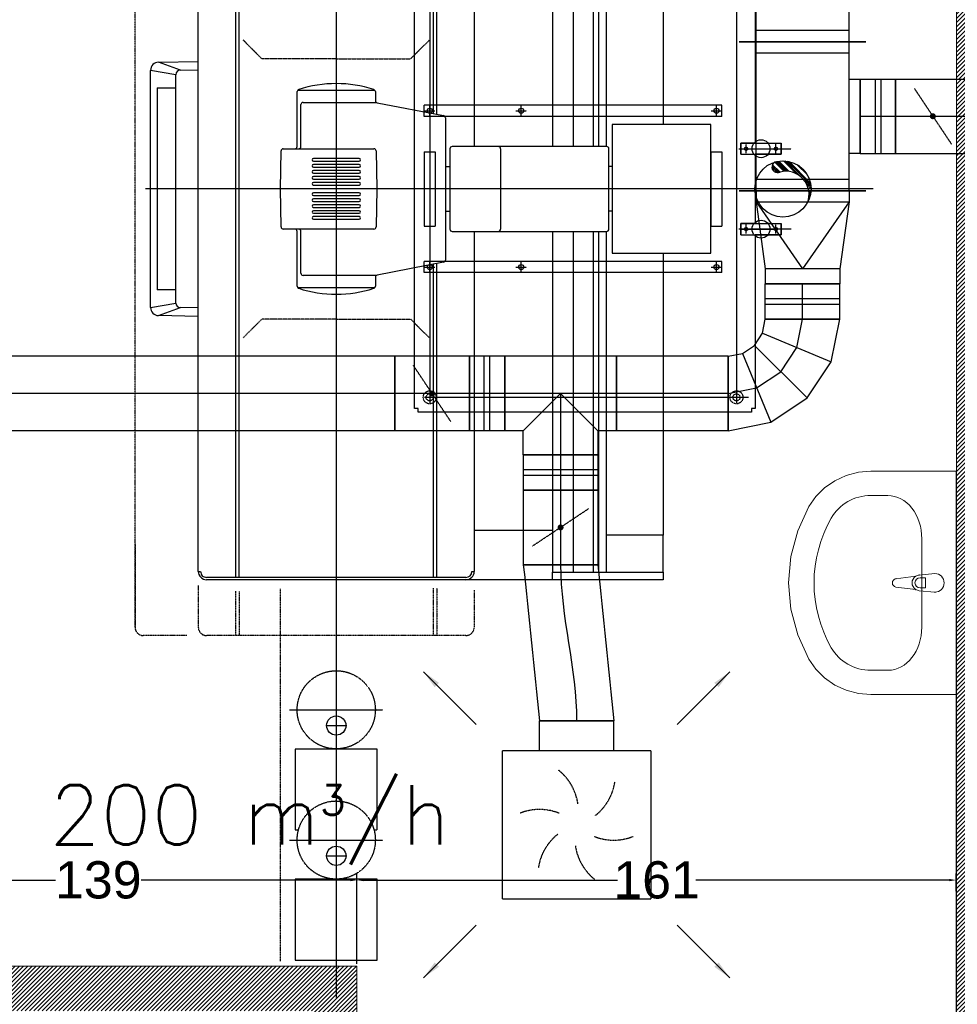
# Model space of a CAD drawing. Header units: millimetres. Extents: x -4612887 to -4536833, y -5457376 to -5415716.
# Tile 103 of 144: x -4583972 to -4581453, y -5436071 to -5433426. Entities that reach past the tile are written whole.
import ezdxf

# ---------------------------------------------------------------- set-up
doc = ezdxf.new("R2010")
doc.units = ezdxf.units.MM
doc.header["$MEASUREMENT"] = 0
for name, pattern in [('AXES', [2, 1.25, -0.25, 0.25, -0.25]), ('CACHE', [0.375, 0.25, -0.125]), ('CONTINU', [0]), ('DASHED', [0.75, 0.5, -0.25]), ('DISCONTINU', [0.75, 0.5, -0.25]), ('DOT_CENTER', [2, 1.25, -0.25, 0.25, -0.25]), ('PHANTOM', [2.5, 1.25, -0.25, 0.25, -0.25, 0.25, -0.25])]:
    doc.linetypes.add(name, pattern=pattern)
doc.layers.get('0').update_dxf_attribs({"color": 8, "lineweight": 18})
for name, color, linetype, lineweight in [('FLUID-N3', 7, 'Continuous', 30), ('FLUID-N3-160-ARRGR', 7, 'Continuous', 25), ('TECHNOLOGIA', 8, 'Continuous', 18), ('Wymiarowanie', 8, 'Continuous', 18), ('Ściany wewnętrzne', 7, 'Continuous', 18)]:
    doc.layers.add(name, color=color, linetype=linetype, lineweight=lineweight)
for name, color, linetype in [('FLUID-N3-SYM', 7, 'Continuous'), ('PLAN', 7, 'CONTINU'), ('RESERV', 2, 'CONTINU'), ('RESERVATIONS', 2, 'Continuous'), ('T-ELEVATRIC', 2, 'Continuous')]:
    doc.layers.add(name, color=color, linetype=linetype)
doc.styles.add('ARIAL', font='arial.ttf')
doc.styles.add('FDBES', font='simplex.shx')
doc.linetypes.add('ZIGZAG', pattern='A,0.0001,-0.2,[131,ltypeshp.shx,S=0.2,R=0,X=-0.2,Y=0],-0.4,[131,ltypeshp.shx,S=0.2,R=180,X=0.2,Y=0],-0.2', length=0.8001)
doc.dimstyles.new('FDBES', dxfattribs={"dimscale": 50, "dimtxt": 4, "dimasz": 2.5, "dimexe": 0.8, "dimexo": 2, "dimgap": 1, "dimtad": 1, "dimdsep": 46, "dimtxsty": 'FDBES', "dimcen": 2.5, "dimclrd": 4, "dimclre": 5, "dimadec": 0, "dimazin": 0, "dimtfac": 1, "dimtmove": 0, "dimatfit": 3, "dimfxl": 1, "dimarcsym": 0})
doc.dimstyles.get("Standard").update_dxf_attribs({"dimscale": 100, "dimtxt": 1, "dimasz": 0.18, "dimexe": 0.18, "dimexo": 0.0625, "dimgap": 0.09, "dimtad": 0, "dimtih": 1, "dimtoh": 1, "dimdec": 0, "dimlfac": 0.1, "dimzin": 0, "dimdsep": 46, "dimtxsty": 'ARIAL', "dimcen": 0.09, "dimclrt": 2, "dimadec": 0, "dimazin": 0, "dimtfac": 1, "dimtdec": 4, "dimtofl": 0, "dimtmove": 0, "dimatfit": 3, "dimfxl": 1, "dimtolj": 1, "dimtzin": 0, "dimarcsym": 0})

# ---------------------------------------------------------------- blocks, each defined once
blk = doc.blocks.new('*U219')
at = {"color": 0, "linetype": 'ByBlock', "lineweight": -2}
for p, q in [((-199, -199), (-199, 199)), ((199, 199), (-199, 199)), ((199, 199), (199, -199)), ((-199, -199), (199, -199)), ((-100, -199), (-100, -279)), ((100, -199), (100, -279))]:
    blk.add_line(p, q, dxfattribs=at)
at = {"color": 134, "linetype": 'Continuous', "lineweight": -2}
blk.add_line((100, -279), (-100, -279), dxfattribs=at)
at = {"color": 7, "linetype": 'DASHED'}
for centre, start, end in [((-135.9, 36.4), 8.1986, 51.8014), ((-36.4, 135.9), 308.1986, 351.8014), ((-99.5, -99.5), 68.1986, 111.8014), ((36.4, -135.9), 128.1986, 171.8014), ((99.5, 99.5), 248.1986, 291.8014), ((135.9, -36.4), 188.1986, 231.8014)]:
    blk.add_arc(centre, 140.7, start, end, dxfattribs=at)
blk = doc.blocks.new('*U274')
at = {"color": 0, "linetype": 'ByBlock', "lineweight": -2}
for p, q in [((150, 150), (35.2, 127.2)), ((35.2, 127.2), (-62.1, 62.1)), ((-62.1, 62.1), (-127.2, -35.2)), ((-127.2, -35.2), (-150, -150)), ((150, -50), (111.7, -57.6)), ((79.3, -79.3), (57.6, -111.7)), ((111.7, -57.6), (79.3, -79.3)), ((57.6, -111.7), (50, -150))]:
    blk.add_line(p, q, dxfattribs=at)
at = {"color": 134, "linetype": 'Continuous', "lineweight": -2}
for p, q in [((150, 150), (150, -50)), ((50, -150), (-150, -150))]:
    blk.add_line(p, q, dxfattribs=at)
at = {"color": 7, "linetype": 'Continuous'}
for p, q in [((111.7, -57.6), (35.2, 127.2)), ((79.3, -79.3), (-62.1, 62.1)), ((57.6, -111.7), (-127.2, -35.2))]:
    blk.add_line(p, q, dxfattribs=at)
at = {"layer": 'FLUID-N3-SYM', "color": 7, "linetype": 'Continuous'}
for p, q in [((73.5, 34.8), (8.6, -8.6)), ((150, 50), (73.5, 34.8)), ((8.6, -8.6), (-34.8, -73.5)), ((-34.8, -73.5), (-50, -150))]:
    blk.add_line(p, q, dxfattribs=at)
blk = doc.blocks.new('*U275')
at = {"color": 134, "linetype": 'Continuous', "lineweight": -2}
for p, q in [((-150, -100), (-150, 100)), ((150, 100), (150, -100))]:
    blk.add_line(p, q, dxfattribs=at)
at = {"color": 0, "linetype": 'ByBlock', "lineweight": -2}
for p, q in [((-150, 100), (150, 100)), ((-150, -100), (150, -100))]:
    blk.add_line(p, q, dxfattribs=at)
at = {"layer": 'FLUID-N3-SYM', "color": 7, "linetype": 'Continuous'}
blk.add_line((-150, 0), (150, 0), dxfattribs=at)
blk = doc.blocks.new('*U276')
at = {"color": 134, "linetype": 'Continuous', "lineweight": -2}
for p, q in [((-100, 165), (100, 165)), ((-150, -100), (-150, 100)), ((150, 100), (150, -100))]:
    blk.add_line(p, q, dxfattribs=at)
at = {"color": 0, "linetype": 'ByBlock', "lineweight": -2}
for p, q in [((-100, 100), (-100, 165)), ((100, 165), (100, 100)), ((-150, 100), (-100, 100)), ((100, 100), (150, 100)), ((-150, -100), (150, -100))]:
    blk.add_line(p, q, dxfattribs=at)
at = {"color": 7, "linetype": 'Continuous'}
for p, q in [((0, 0), (-100, 100)), ((100, 100), (0, 0))]:
    blk.add_line(p, q, dxfattribs=at)
at = {"layer": 'FLUID-N3-SYM', "color": 7, "linetype": 'Continuous'}
for p, q in [((0, 0), (0, 165)), ((-150, 0), (150, 0))]:
    blk.add_line(p, q, dxfattribs=at)
blk = doc.blocks.new('*U277')
at = {"color": 134, "linetype": 'Continuous', "lineweight": -2}
for p, q in [((-100, -100), (-100, 100)), ((100, 100), (100, -100))]:
    blk.add_line(p, q, dxfattribs=at)
at = {"color": 0, "linetype": 'ByBlock', "lineweight": -2}
for p, q in [((-100, 100), (100, 100)), ((-100, -100), (100, -100))]:
    blk.add_line(p, q, dxfattribs=at)
at = {"color": 7, "linetype": 'DASHED'}
blk.add_line((-50, 75), (50, -75), dxfattribs=at)
at = {"color": 7, "linetype": 'Continuous'}
blk.add_lwpolyline([(-4, 0, 8, 8, 1), (4, 0, 8, 8, 1)], format="xyseb", close=True, dxfattribs=at)
at = {"layer": 'FLUID-N3-SYM', "color": 7, "linetype": 'Continuous'}
blk.add_line((-100, 0), (100, 0), dxfattribs=at)
blk = doc.blocks.new('*U278')
at = {"color": 134, "linetype": 'Continuous', "lineweight": -2}
for p, q in [((-47.5, -100), (-47.5, 100)), ((47.5, 100), (47.5, -100))]:
    blk.add_line(p, q, dxfattribs=at)
at = {"color": 0, "linetype": 'ByBlock', "lineweight": -2}
for p, q in [((-47.5, 100), (47.5, 100)), ((-47.5, -100), (47.5, -100))]:
    blk.add_line(p, q, dxfattribs=at)
at = {"color": 7, "linetype": 'Continuous'}
for p, q in [((-7.5, 100), (-7.5, -100)), ((7.5, 100), (7.5, -100))]:
    blk.add_line(p, q, dxfattribs=at)
at = {"layer": 'FLUID-N3-SYM', "color": 7, "linetype": 'Continuous'}
blk.add_line((-47.5, 0), (47.5, 0), dxfattribs=at)
blk = doc.blocks.new('*U279')
at = {"color": 134, "linetype": 'Continuous', "lineweight": -2}
for p, q in [((-100, -100), (-100, 100)), ((100, 100), (100, -100))]:
    blk.add_line(p, q, dxfattribs=at)
at = {"color": 0, "linetype": 'ByBlock', "lineweight": -2}
for p, q in [((-100, 100), (100, 100)), ((-100, -100), (100, -100))]:
    blk.add_line(p, q, dxfattribs=at)
at = {"color": 7, "linetype": 'DASHED'}
blk.add_line((-50, 75), (50, -75), dxfattribs=at)
at = {"color": 7, "linetype": 'Continuous'}
blk.add_lwpolyline([(-4, 0, 8, 8, 1), (4, 0, 8, 8, 1)], format="xyseb", close=True, dxfattribs=at)
at = {"layer": 'FLUID-N3-SYM', "color": 7, "linetype": 'Continuous'}
blk.add_line((-100, 0), (100, 0), dxfattribs=at)
blk = doc.blocks.new('*U280')
at = {"color": 134, "linetype": 'Continuous', "lineweight": -2}
for p, q in [((-47.5, -100), (-47.5, 100)), ((47.5, 100), (47.5, -100))]:
    blk.add_line(p, q, dxfattribs=at)
at = {"color": 0, "linetype": 'ByBlock', "lineweight": -2}
for p, q in [((-47.5, 100), (47.5, 100)), ((-47.5, -100), (47.5, -100))]:
    blk.add_line(p, q, dxfattribs=at)
at = {"color": 7, "linetype": 'Continuous'}
for p, q in [((-7.5, 100), (-7.5, -100)), ((7.5, 100), (7.5, -100))]:
    blk.add_line(p, q, dxfattribs=at)
at = {"layer": 'FLUID-N3-SYM', "color": 7, "linetype": 'Continuous'}
blk.add_line((-47.5, 0), (47.5, 0), dxfattribs=at)
blk = doc.blocks.new('*U281')
at = {"color": 134, "linetype": 'Continuous', "lineweight": -2}
for p, q in [((-1250, -100), (-1250, 100)), ((1250, 100), (1250, -100))]:
    blk.add_line(p, q, dxfattribs=at)
at = {"color": 0, "linetype": 'ByBlock', "lineweight": -2}
for p, q in [((-1250, 100), (1250, 100)), ((-1250, -100), (1250, -100))]:
    blk.add_line(p, q, dxfattribs=at)
at = {"layer": 'FLUID-N3-SYM', "color": 7, "linetype": 'Continuous'}
blk.add_line((-1250, 0), (1250, 0), dxfattribs=at)
blk = doc.blocks.new('*U283')
at = {"color": 134, "linetype": 'Continuous', "lineweight": -2}
for p, q in [((-143.2, 420), (56.8, 420)), ((100, 0), (-100, 0))]:
    blk.add_line(p, q, dxfattribs=at)
at = {"color": 134, "linetype": 'ZIGZAG', "lineweight": -2, "ltscale": 50}
for points in [[(-143.2, 420), (-100, 0)], [(56.8, 420), (100, 0)]]:
    blk.add_spline(points, degree=3, dxfattribs=at)
at = {"layer": 'FLUID-N3-SYM', "color": 7, "linetype": 'Continuous', "start_tangent": (0, -1), "end_tangent": (0, -1)}
blk.add_spline([(-43.2, 420), (0, 0)], degree=3, dxfattribs=at)
blk = doc.blocks.new('*U284')
at = {"color": 134, "linetype": 'Continuous', "lineweight": -2}
for p, q in [((-125, -170), (-125, 170)), ((125, 100), (125, -100))]:
    blk.add_line(p, q, dxfattribs=at)
at = {"color": 0, "linetype": 'ByBlock', "lineweight": -2}
for p, q in [((-125, 125), (-95, 125)), ((-95, 125), (85, 100)), ((85, 100), (125, 100)), ((-95, -125), (85, -100)), ((85, -100), (125, -100)), ((-125, -125), (-95, -125))]:
    blk.add_line(p, q, dxfattribs=at)
at = {"color": 7, "linetype": 'Continuous'}
for p, q in [((-95, -125), (-95, 125)), ((-95, 125), (85, 0)), ((85, 100), (85, -100)), ((-95, -125), (85, 0))]:
    blk.add_line(p, q, dxfattribs=at)
blk = doc.blocks.new('*U285')
at = {"color": 134, "linetype": 'Continuous', "lineweight": -2}
for p, q in [((-47.5, -100), (-47.5, 100)), ((47.5, 100), (47.5, -100))]:
    blk.add_line(p, q, dxfattribs=at)
at = {"color": 0, "linetype": 'ByBlock', "lineweight": -2}
for p, q in [((-47.5, 100), (47.5, 100)), ((-47.5, -100), (47.5, -100))]:
    blk.add_line(p, q, dxfattribs=at)
at = {"color": 7, "linetype": 'Continuous'}
for p, q in [((-7.5, 100), (-7.5, -100)), ((7.5, 100), (7.5, -100))]:
    blk.add_line(p, q, dxfattribs=at)
at = {"layer": 'FLUID-N3-SYM', "color": 7, "linetype": 'Continuous'}
blk.add_line((-47.5, 0), (47.5, 0), dxfattribs=at)
blk = doc.blocks.new('*U1153')
at = {"color": 134, "linetype": 'Continuous', "lineweight": -2}
for p, q in [((-200, -170), (-200, 170)), ((200, 170), (200, -170)), ((100, -155), (-100, -155))]:
    blk.add_line(p, q, dxfattribs=at)
at = {"color": 0, "linetype": 'ByBlock', "lineweight": -2}
for p, q in [((-200, 125), (200, 125)), ((-200, -125), (200, -125)), ((-100, -155), (-100, -125)), ((100, -125), (100, -155))]:
    blk.add_line(p, q, dxfattribs=at)
at = {"color": 7, "linetype": 'Continuous'}
for p, q in [((-170, -125), (-170, 125)), ((170, 125), (170, -125))]:
    blk.add_line(p, q, dxfattribs=at)
blk = doc.blocks.new('*U286')
at = {"color": 134, "linetype": 'Continuous', "lineweight": -2}
for p, q in [((-100, -100), (-100, 100)), ((100, 100), (100, -100))]:
    blk.add_line(p, q, dxfattribs=at)
at = {"color": 0, "linetype": 'ByBlock', "lineweight": -2}
for p, q in [((-100, 100), (100, 100)), ((-100, -100), (100, -100))]:
    blk.add_line(p, q, dxfattribs=at)
at = {"color": 7, "linetype": 'DASHED'}
blk.add_line((-50, 75), (50, -75), dxfattribs=at)
at = {"color": 7, "linetype": 'Continuous'}
blk.add_lwpolyline([(-4, 0, 8, 8, 1), (4, 0, 8, 8, 1)], format="xyseb", close=True, dxfattribs=at)
at = {"layer": 'FLUID-N3-SYM', "color": 7, "linetype": 'Continuous'}
blk.add_line((-100, 0), (100, 0), dxfattribs=at)
blk = doc.blocks.new('*U287')
at = {"color": 134, "linetype": 'Continuous', "lineweight": -2}
for p, q in [((-47.5, -100), (-47.5, 100)), ((47.5, 100), (47.5, -100))]:
    blk.add_line(p, q, dxfattribs=at)
at = {"color": 0, "linetype": 'ByBlock', "lineweight": -2}
for p, q in [((-47.5, 100), (47.5, 100)), ((-47.5, -100), (47.5, -100))]:
    blk.add_line(p, q, dxfattribs=at)
at = {"color": 7, "linetype": 'Continuous'}
for p, q in [((-7.5, 100), (-7.5, -100)), ((7.5, 100), (7.5, -100))]:
    blk.add_line(p, q, dxfattribs=at)
at = {"layer": 'FLUID-N3-SYM', "color": 7, "linetype": 'Continuous'}
blk.add_line((-47.5, 0), (47.5, 0), dxfattribs=at)
blk = doc.blocks.new('*U1156')
at = {"color": 134, "linetype": 'Continuous', "lineweight": -2}
for p, q in [((-1250, -170), (-1250, 170)), ((1250, 170), (1250, -170))]:
    blk.add_line(p, q, dxfattribs=at)
at = {"color": 0, "linetype": 'ByBlock', "lineweight": -2}
for p, q in [((-1250, 125), (1250, 125)), ((-1250, -125), (1250, -125))]:
    blk.add_line(p, q, dxfattribs=at)
at = {"color": 7, "linetype": 'Continuous'}
for p, q in [((-1220, -125), (-1220, 125)), ((1220, 125), (1220, -125))]:
    blk.add_line(p, q, dxfattribs=at)
blk = doc.blocks.new('*D1171')
at = {"layer": 'Defpoints', "color": 0}
for p in [(-4583065.7, -5435737.7), (-4584455.7, -5435969), (-4583065.7, -5435969)]:
    blk.add_point(p, dxfattribs=at)
at = {"layer": 'Wymiarowanie', "color": 0, "lineweight": -2}
for p, q in [((-4584455.7, -5435962.8), (-4584455.7, -5435719.7)), ((-4584437.7, -5435737.7), (-4583875.6, -5435737.7)), ((-4583083.7, -5435737.7), (-4583645.8, -5435737.7)), ((-4583065.7, -5435962.8), (-4583065.7, -5435719.7))]:
    blk.add_line(p, q, dxfattribs=at)
at = {"layer": 'Wymiarowanie', "color": 0}
for points in [[(-4584437.7, -5435734.7), (-4584437.7, -5435740.7), (-4584455.7, -5435737.7)], [(-4583083.7, -5435740.7), (-4583083.7, -5435734.7), (-4583065.7, -5435737.7)]]:
    blk.add_solid(points, dxfattribs=at)
at = {"layer": 'Wymiarowanie', "color": 2, "insert": (-4583760.7, -5435737.7), "char_height": 100, "attachment_point": 5, "style": 'ARIAL'}
blk.add_mtext('\\A1;139', dxfattribs=at)
blk = doc.blocks.new('*D1172')
at = {"layer": 'Defpoints', "color": 0}
for p in [(-4581456.2, -5435737.7), (-4581456.2, -5435774), (-4583065.7, -5435969)]:
    blk.add_point(p, dxfattribs=at)
at = {"layer": 'Wymiarowanie', "color": 0, "lineweight": -2}
for p, q in [((-4583065.7, -5435962.8), (-4583065.7, -5435719.7)), ((-4583047.7, -5435737.7), (-4582366.1, -5435737.7)), ((-4581474.2, -5435737.7), (-4582155.8, -5435737.7)), ((-4581456.2, -5435767.8), (-4581456.2, -5435719.7))]:
    blk.add_line(p, q, dxfattribs=at)
at = {"layer": 'Wymiarowanie', "color": 0}
for points in [[(-4583047.7, -5435734.7), (-4583047.7, -5435740.7), (-4583065.7, -5435737.7)], [(-4581474.2, -5435740.7), (-4581474.2, -5435734.7), (-4581456.2, -5435737.7)]]:
    blk.add_solid(points, dxfattribs=at)
at = {"layer": 'Wymiarowanie', "color": 2, "insert": (-4582260.9, -5435737.7), "char_height": 100, "attachment_point": 5, "style": 'ARIAL'}
blk.add_mtext('\\A1;161', dxfattribs=at)
blk = doc.blocks.new('*D1173')
at = {"layer": 'Defpoints', "color": 0}
for p in [(-4581455.7, -5431139), (-4580779.3, -5431139), (-4581455.7, -5436608.5)]:
    blk.add_point(p, dxfattribs=at)
at = {"layer": 'Wymiarowanie', "color": 0, "lineweight": -2}
for p, q in [((-4581449.4, -5431139), (-4580761.3, -5431139)), ((-4580779.3, -5431157), (-4580779.3, -5433813.9)), ((-4580779.3, -5436590.5), (-4580779.3, -5433933.6)), ((-4581449.4, -5436608.5), (-4580761.3, -5436608.5))]:
    blk.add_line(p, q, dxfattribs=at)
at = {"layer": 'Wymiarowanie', "color": 0}
for points in [[(-4580776.3, -5431157), (-4580782.3, -5431157), (-4580779.3, -5431139)], [(-4580782.3, -5436590.5), (-4580776.3, -5436590.5), (-4580779.3, -5436608.5)]]:
    blk.add_solid(points, dxfattribs=at)
at = {"layer": 'Wymiarowanie', "color": 2, "insert": (-4580779.3, -5433873.8), "char_height": 100, "attachment_point": 5, "style": 'ARIAL'}
blk.add_mtext('\\A1;547', dxfattribs=at)
blk = doc.blocks.new('*X1183')
at = {"color": 0}
for p, q in [((25155.6, 12737.1), (25282.4, 12863.9)), ((25157.6, 12747.9), (25271.6, 12861.9)), ((25259.8, 12832.4), (25292.4, 12865)), ((25281.1, 12844.9), (25301.7, 12865.4)), ((25318.1, 12855.3), (25326.5, 12863.8)), ((25327.7, 12856.1), (25334, 12862.4)), ((25336.6, 12856.2), (25341.2, 12860.8)), ((25345, 12855.7), (25348.1, 12858.8)), ((25174.8, 12791.6), (25227.9, 12844.7)), ((25154.1, 12717.8), (25219.6, 12783.4)), ((25154.5, 12727.1), (25232, 12804.6)), ((25155.7, 12693), (25209.1, 12746.4)), ((25157.1, 12685.5), (25208.3, 12736.8)), ((25158.7, 12678.3), (25208.3, 12727.8)), ((25161.2, 12671.9), (25208.8, 12719.5)), ((25175.1, 12659.3), (25213.2, 12697.4)), ((25182, 12657.4), (25215.2, 12690.6)), ((25190.8, 12657.3), (25215.2, 12681.8))]:
    blk.add_line(p, q, dxfattribs=at)
blk = doc.blocks.new('A$C037368EF')
at = {"layer": 'RESERV', "color": 6}
blk.add_circle((75.5, 75.5), 75.5, dxfattribs=at)
at = {"layer": 'RESERV'}
for centre, radius, start, end in [((90.1, 83.4), 62, 68.2194, 194.8886), ((16.7, 60.8), 15, 195.6208, 26.8285)]:
    blk.add_arc(centre, radius, start, end, dxfattribs=at)
at = {"layer": 'RESERV', "color": 2, "xscale": 0.5, "yscale": 0.5, "zscale": 0.5}
blk.add_blockref('*X1183', (-12576.8, -6282.1), dxfattribs=at)
blk = doc.blocks.new('A$C39C95289')
at = {"layer": 'RESERVATIONS', "color": 6, "linetype": 'Continuous'}
for p, q in [((-600, 10), (-600, 905)), ((-600, 905), (-590, 905)), ((-590, 905), (-590, 915)), ((-590, 915), (-123, 915)), ((-93, 915), (93, 915)), ((123, 915), (590, 915)), ((590, 915), (590, 905)), ((590, 905), (600, 905)), ((600, 905), (600, 10)), ((-590, 10), (-600, 10)), ((-590, 0), (-590, 10)), ((590, 0), (-590, 0)), ((600, 10), (590, 10)), ((590, 10), (590, 0))]:
    blk.add_line(p, q, dxfattribs=at)
blk = doc.blocks.new('PlaqueT90CE')
at = {"layer": 'RESERVATIONS', "color": 6, "linetype": 'AXES'}
for p, q in [((0, 1442.6), (0, -512.6)), ((-587.8, 0), (587.8, 0))]:
    blk.add_line(p, q, dxfattribs=at)
at = {"layer": 'RESERVATIONS', "color": 2, "linetype": 'DOT_CENTER'}
for p, q in [((-108, 1081.6), (-108, 1222.3)), ((108, 1222.3), (108, 1081.6)), ((-96.1, 1181), (-120.3, 1181)), ((-113.4, 1181), (-102.6, 1181)), ((-108, 1088.6), (-108, 1186.4)), ((-108, 1175.6), (-108, 1186.4)), ((119.9, 1181), (95.7, 1181)), ((102.6, 1181), (113.4, 1181)), ((108, 1088.6), (108, 1186.4)), ((108, 1175.6), (108, 1186.4)), ((-95.9, 1101), (-120.3, 1101)), ((-113.4, 1101), (-102.6, 1101)), ((-108, 1095.6), (-108, 1106.4)), ((120.1, 1101), (95.7, 1101)), ((102.6, 1101), (113.4, 1101)), ((108, 1095.6), (108, 1106.4))]:
    blk.add_line(p, q, dxfattribs=at)
at = {"layer": 'RESERVATIONS', "color": 6, "linetype": 'Continuous'}
for p, q in [((-93, 1195), (-123, 1195)), ((-123, 1087), (-123, 1195)), ((-93, 1087), (-93, 1195)), ((93, 1087), (93, 1195)), ((123, 1195), (93, 1195)), ((123, 1087), (123, 1195)), ((-93, 1087), (-123, 1087)), ((123, 1087), (93, 1087))]:
    blk.add_line(p, q, dxfattribs=at)
at = {"layer": 'RESERVATIONS', "color": 3, "linetype": 'AXES'}
for p, q in [((-560, 236.6), (-560, 1107.3)), ((560, 236.6), (560, 1107.3)), ((-578.5, 1075), (574.4, 1075)), ((-210, 1006.8), (-210, 1035.2)), ((210, 1006.8), (210, 1035.2)), ((-195.8, 1021), (-224.2, 1021)), ((224.2, 1021), (195.8, 1021)), ((-210, 482.8), (-210, 511.2)), ((210, 482.8), (210, 511.2)), ((-195.8, 497), (-224.2, 497)), ((224.2, 497), (195.8, 497)), ((-210, 236.8), (-210, 265.2)), ((210, 236.8), (210, 265.2)), ((-578.5, 251), (574.4, 251)), ((-195.8, 251), (-224.2, 251)), ((224.2, 251), (195.8, 251))]:
    blk.add_line(p, q, dxfattribs=at)
at = {"layer": 'RESERVATIONS', "color": 2}
for p, q in [((-195, 1036), (-225, 1036)), ((-225, 1036), (-225, 236)), ((-195, 1036), (-195, 236)), ((-100, 1006), (-100, 1036)), ((100, 1006), (100, 1036)), ((225, 1036), (195, 1036)), ((195, 1036), (195, 236)), ((225, 1036), (225, 236)), ((-100, 236), (-100, 266)), ((100, 236), (100, 266)), ((-195, 236), (-225, 236)), ((225, 236), (195, 236))]:
    blk.add_line(p, q, dxfattribs=at)
at = {"layer": 'RESERVATIONS'}
for p, q in [((-100, 1036), (100, 1036)), ((-100, 1036), (100, 1036)), ((-100, 1006), (100, 1006)), ((-100, 1006), (100, 1006)), ((-100, 266), (100, 266)), ((-100, 236), (100, 236))]:
    blk.add_line(p, q, dxfattribs=at)
at = {"layer": 'RESERVATIONS', "color": 2, "linetype": 'Continuous'}
for centre, radius in [((-108, 1181), 4.5), ((108, 1181), 4.5), ((-108, 1101), 4.5), ((108, 1101), 4.5), ((-210, 1021), 6.8), ((210, 1021), 6.8), ((-210, 497), 6.8), ((210, 497), 6.8), ((-210, 251), 6.8), ((210, 251), 6.8)]:
    blk.add_circle(centre, radius, dxfattribs=at)
at = {"layer": 'RESERVATIONS', "color": 6, "linetype": 'DASHED'}
for centre, radius in [((-560, 1075), 17.5), ((560, 1075), 17.5), ((-560, 1075), 9.5), ((560, 1075), 9.5), ((-560, 251), 17.5), ((560, 251), 17.5), ((-560, 251), 9.5), ((560, 251), 9.5)]:
    blk.add_circle(centre, radius, dxfattribs=at)
at = {"layer": 'RESERVATIONS'}
for name, p in [('A$C037368EF', (-75.5, 1124.5)), ('A$C39C95289', (0, 210))]:
    blk.add_blockref(name, p, dxfattribs=at)
blk = doc.blocks.new('Table ELEVATRICE T90CE')
at = {"layer": 'PLAN', "color": 6, "linetype": 'AXES'}
for p, q in [((0, 1380), (0, -512.6)), ((-2128.6, 0), (2173.4, 0))]:
    blk.add_line(p, q, dxfattribs=at)
at = {"layer": 'PLAN', "color": 4}
for p, q in [((-173, 1006), (-173, 741)), ((173, 1006), (-173, 1006)), ((173, 741), (173, 1006)), ((-173, 741), (-60, 741)), ((60, 741), (173, 741)), ((-114, 726.5), (-114, 435.5)), ((108, 732.5), (-108, 732.5)), ((114, 435.5), (114, 726.5)), ((-114, 435.5), (-114, 311.5)), ((114, 311.5), (114, 435.5)), ((-191.1, 293), (0, 293)), ((-108, 305.5), (108, 305.5)), ((0, 293), (191.1, 293)), ((-231.6, 110), (-196.9, 288.1)), ((196.9, 288.1), (231.6, 110)), ((-232.4, 105.6), (-231.6, 110)), ((-231.6, 109.9), (-231.6, 110)), ((-102.1, 107.2), (0, 109)), ((0, 109), (102.1, 107.2)), ((231.6, 110), (232.4, 105.6)), ((231.6, 110), (231.6, 109.9)), ((-261.4, 105), (-237.5, 105)), ((-232.6, 104.9), (-232.5, 105)), ((-108, -101), (-108, 101.2)), ((108, 101.2), (108, -101)), ((232.5, 105), (232.6, 104.9)), ((237.5, 105), (261.4, 105)), ((-114, -105), (-261.4, -105)), ((-108, -111), (-108, -101)), ((108, -101), (108, -111)), ((261.4, -105), (114, -105)), ((-108, -142.2), (-108, -111)), ((108, -111), (108, -142.2)), ((0, -150), (-102.1, -148.2)), ((102.1, -148.2), (0, -150))]:
    blk.add_line(p, q, dxfattribs=at)
at = {"layer": 'PLAN', "color": 4, "linetype": 'Continuous'}
for p, q in [((-1030, 878), (-1050, 878)), ((-1050, 878), (-1050, 581)), ((-930, 878), (-1030, 878)), ((-930, 878), (-173, 878)), ((173, 878), (930, 878)), ((1030, 878), (930, 878)), ((1030, 878), (1050, 878)), ((1050, 878), (1050, 581)), ((-1050, 581), (-1050, 348.5)), ((1050, 581), (1050, 348.5)), ((-1028, 370.5), (-114, 370.5)), ((114, 370.5), (1028, 370.5)), ((-1050, -348.5), (-1050, 348.5)), ((1050, 348.5), (1050, -348.5)), ((1028, -370.5), (-1028, -370.5)), ((-340.5, -477.2), (-342.4, -370.5)), ((342.4, -370.5), (340.5, -477.2)), ((0, -498.8), (-318.5, -498.8)), ((318.5, -498.8), (0, -498.8))]:
    blk.add_line(p, q, dxfattribs=at)
at = {"layer": 'PLAN', "color": 2, "linetype": 'Continuous'}
for p, q in [((-1030, 878), (-1030, 725)), ((-930, 725), (-930, 878)), ((930, 878), (930, 725)), ((1030, 725), (1030, 878)), ((-1030, 725), (-114, 725)), ((-1030, 725), (-1030, 705)), ((114, 725), (1030, 725)), ((1030, 690), (1030, 725)), ((-114, 705), (-1030, 705)), ((-1030, 705), (-1030, 690)), ((-1030, 690), (-114, 690)), ((-1030, 690), (-1030, 581)), ((1030, 705), (114, 705)), ((114, 690), (1030, 690)), ((1030, 581), (1030, 690)), ((-1030, 636), (-114, 636)), ((114, 636), (1030, 636)), ((-1050, 581), (-1030, 581)), ((-1030, 581), (-114, 581)), ((-918, 581), (-918, 370.5)), ((114, 581), (1030, 581)), ((918, 581), (918, 370.5)), ((1050, 581), (1030, 581)), ((-200.4, 270.5), (-1044, 270.5)), ((1044, 270.5), (200.4, 270.5)), ((-1044, -270.5), (1044, -270.5)), ((-319, -418.7), (-319.8, -370.5)), ((319.8, -370.5), (319, -418.7)), ((-271.5, -430.5), (-307, -430.5)), ((307, -430.5), (-271.5, -430.5))]:
    blk.add_line(p, q, dxfattribs=at)
at = {"layer": 'PLAN', "color": 2}
for p, q in [((-60, 741), (60, 741)), ((-60, 741), (-60, 732.5)), ((60, 741), (60, 732.5)), ((-108, 441.5), (108, 441.5)), ((-265.7, -103.1), (-265.7, 103.1)), ((-232.5, -89), (-232.5, 104.4)), ((232.5, 104.4), (232.5, -89)), ((265.7, 103.1), (265.7, -103.1)), ((-114, -95), (-226.5, -95)), ((226.5, -95), (114, -95))]:
    blk.add_line(p, q, dxfattribs=at)
at = {"layer": 'PLAN', "color": 2, "linetype": 'DASHED'}
for p, q in [((-1888, 370.5), (-1659.5, 370.5)), ((1078.4, 370.5), (1178, 370.5)), ((-1910, -348.5), (-1910, 348.5)), ((1200, 348.5), (1200, -348.5)), ((-1910, 270.5), (-1655.1, 270.5)), ((1072.6, 270.5), (1200, 270.5)), ((-1910, 260.5), (-1655.6, 260.5)), ((1073.2, 260.5), (1200, 260.5)), ((-1910, -260.5), (-1674.2, -260.5)), ((1082.1, -260.5), (1200, -260.5)), ((-1910, -270.5), (-1672.6, -270.5)), ((1081, -270.5), (1200, -270.5)), ((-1910, -518.5), (-1910, -394.4)), ((-1888, -370.5), (-1663.7, -370.5)), ((1065.9, -370.5), (1178, -370.5)), ((1200, -401), (1200, -518.5)), ((1178, -540.5), (-1888, -540.5)), ((-1888, -540.5), (-1663.7, -540.5)), ((953.7, -540.5), (1178, -540.5))]:
    blk.add_line(p, q, dxfattribs=at)
at = {"layer": 'PLAN', "color": 3, "linetype": 'Continuous'}
for p, q in [((-1028, 370.5), (-1028, 364.5)), ((1028, 364.5), (1028, 370.5)), ((-1044, -348.5), (-1044, 348.5)), ((1044, 348.5), (1044, -348.5)), ((-1044, 260.5), (-202.3, 260.5)), ((202.3, 260.5), (1044, 260.5)), ((-81.5, 61.5), (-81.5, -61.5)), ((-74.5, -61.5), (-74.5, 61.5)), ((-65.5, 61.5), (-65.5, -61.5)), ((-58.5, -61.5), (-58.5, 61.5)), ((-49.5, 61.5), (-49.5, -61.5)), ((-42.5, -61.5), (-42.5, 61.5)), ((-33.5, 61.5), (-33.5, -61.5)), ((-26.5, -61.5), (-26.5, 61.5)), ((-17.5, 61.5), (-17.5, -61.5)), ((-10.5, -61.5), (-10.5, 61.5)), ((10.5, 61.5), (10.5, -61.5)), ((17.5, -61.5), (17.5, 61.5)), ((26.5, 61.5), (26.5, -61.5)), ((33.5, -61.5), (33.5, 61.5)), ((42.5, 61.5), (42.5, -61.5)), ((49.5, -61.5), (49.5, 61.5)), ((58.5, 61.5), (58.5, -61.5)), ((65.5, -61.5), (65.5, 61.5)), ((74.5, 61.5), (74.5, -61.5)), ((81.5, -61.5), (81.5, 61.5)), ((1044, -260.5), (-1044, -260.5)), ((-1028, -364.5), (-1028, -370.5)), ((1028, -370.5), (1028, -364.5)), ((-319, -418.7), (-340.5, -477.2)), ((340.5, -477.2), (319, -418.7)), ((-307, -430.5), (-318.5, -498.8)), ((-271.5, -481.2), (-271.5, -430.5)), ((271.5, -430.5), (271.5, -481.2)), ((318.5, -498.8), (307, -430.5)), ((-271.5, -481.2), (0, -481.2)), ((0, -481.2), (271.5, -481.2))]:
    blk.add_line(p, q, dxfattribs=at)
at = {"layer": 'PLAN', "color": 7, "linetype": 'Continuous'}
for p, q in [((-60, 293), (-60, 305.5)), ((60, 293), (60, 305.5))]:
    blk.add_line(p, q, dxfattribs=at)
at = {"layer": 'PLAN', "color": 6, "linetype": 'PHANTOM'}
for p, q in [((-400, 250), (-350, 200)), ((350, 200), (400, 250)), ((-350, 0), (-350, 200)), ((350, 0), (350, 200)), ((-350, 0), (-350, -200)), ((350, 0), (350, -200)), ((-350, -200), (-400, -250)), ((350, -200), (400, -250))]:
    blk.add_line(p, q, dxfattribs=at)
at = {"layer": 'PLAN', "color": 3, "linetype": 'AXES'}
for p, q in [((-1749.7, -125.3), (-1749.7, 125.3)), ((-1399.7, -125.3), (-1399.7, 125.3)), ((1399.7, -125.3), (1399.7, 125.3)), ((1749.7, -125.3), (1749.7, 125.3)), ((-1265.4, 0), (-2087.9, 0)), ((1276.3, 0), (2108, 0))]:
    blk.add_line(p, q, dxfattribs=at)
at = {"layer": 'PLAN', "color": 2, "linetype": 'CACHE'}
for p, q in [((-1722, 101.3), (-1722, 110)), ((-1722, 110), (-1505, 110)), ((-1505, 110), (-1505, -110)), ((1722, 110), (1505, 110)), ((1505, 110), (1505, -110)), ((1722, 101.3), (1722, 110)), ((-1722, -110), (-1722, -101.3)), ((1722, -110), (1722, -101.3)), ((-1505, -110), (-1722, -110)), ((1505, -110), (1722, -110))]:
    blk.add_line(p, q, dxfattribs=at)
at = {"layer": 'PLAN', "color": 3}
for p, q in [((-1792, -28.3), (-1792, 28.3)), ((-1442, -28.3), (-1442, 28.3)), ((1442, -28.3), (1442, 28.3)), ((1792, -28.3), (1792, 28.3))]:
    blk.add_line(p, q, dxfattribs=at)
at = {"layer": 'PLAN', "color": 6, "linetype": 'DISCONTINU'}
for p, q in [((-2075, -150), (-1050, -150)), ((2075, -150), (1075, -150))]:
    blk.add_line(p, q, dxfattribs=at)
at = {"layer": 'PLAN', "color": 4}
for points in [[(-600, 878), (-600, 1115), (-590, 1115), (-590, 1125), (-123, 1125), (-123, 1195), (-93, 1195), (-93, 1125), (93, 1125), (93, 1195), (123, 1195), (123, 1125), (590, 1125), (590, 1115), (600, 1115), (600, 878)], [(-123, 1125), (-123, 1087), (-93, 1087), (-93, 1125)], [(93, 1125), (93, 1087), (123, 1087), (123, 1125)]]:
    blk.add_lwpolyline(points, dxfattribs=at)
at = {"layer": 'PLAN', "color": 2, "linetype": 'CACHE'}
for points in [[(-1855, -110), (-2072, -110), (-2072, 110), (-1855, 110)], [(1855, -110), (2072, -110), (2072, 110), (1855, 110)]]:
    blk.add_lwpolyline(points, close=True, dxfattribs=at)
at = {"layer": 'PLAN', "color": 7, "linetype": 'Continuous'}
for centre in [(-108, 1141), (108, 1141)]:
    blk.add_circle(centre, 24, dxfattribs=at)
at = {"layer": 'PLAN', "color": 2, "linetype": 'CACHE'}
for centre in [(-1749.7, 0), (-1399.7, 0), (1399.7, 0), (1749.7, 0)]:
    blk.add_circle(centre, 105, dxfattribs=at)
at = {"layer": 'PLAN', "color": 3}
for centre in [(-1792, 0), (-1442, 0), (1442, 0), (1792, 0)]:
    blk.add_circle(centre, 25.9, dxfattribs=at)
at = {"layer": 'PLAN', "color": 4}
for centre, radius, start, end in [((-108, 726.5), 6, 90, 180), ((108, 726.5), 6, 0, 90), ((-108, 435.5), 6, 90, 180), ((108, 435.5), 6, 0, 90), ((-191.1, 287), 6, 90, 169), ((-108, 311.5), 6, 180, 270), ((108, 311.5), 6, 270, 0), ((191.1, 287), 6, 11, 90), ((-237.5, 111), 6, 270, 349), ((-102, 101.2), 6, 91, 180), ((102, 101.2), 6, 0, 89), ((237.5, 111), 6, 191, 270), ((45, 0), 328, 162.0942, 197.9058), ((-261.4, 99), 6, 136.2766, 162.0942), ((-261.4, 99), 6, 90, 136.2766), ((-226.5, 104.4), 6, 169, 180), ((226.5, 104.4), 6, 0, 11), ((261.4, 99), 6, 43.7234, 90), ((261.4, 99), 6, 17.9058, 43.7234), ((-45, 0), 328, 342.0942, 17.9058), ((-261.4, -99), 6, 197.9058, 223.7234), ((-261.4, -99), 6, 223.7234, 270), ((-114, -111), 6, 0, 90), ((114, -111), 6, 90, 180), ((261.4, -99), 6, 270, 316.2766), ((261.4, -99), 6, 316.2766, 342.0942), ((-102, -142.2), 6, 180, 269), ((102, -142.2), 6, 271, 0)]:
    blk.add_arc(centre, radius, start, end, dxfattribs=at)
at = {"layer": 'PLAN', "color": 2, "linetype": 'DASHED'}
for centre, start, end in [((-1888, 348.5), 90, 180), ((1178, 348.5), 0, 90), ((-1888, -348.5), 180, 270), ((1178, -348.5), 270, 0), ((-1888, -518.5), 180, 270), ((1178, -518.5), 270, 0)]:
    blk.add_arc(centre, 22, start, end, dxfattribs=at)
at = {"layer": 'PLAN', "color": 4, "linetype": 'Continuous'}
for centre, start, end in [((-1028, 348.5), 90, 180), ((1028, 348.5), 0, 90), ((-1028, -348.5), 180, 270), ((1028, -348.5), 270, 0), ((-318.5, -476.8), 181, 270), ((318.5, -476.8), 270, 359)]:
    blk.add_arc(centre, 22, start, end, dxfattribs=at)
at = {"layer": 'PLAN', "color": 3, "linetype": 'Continuous'}
for centre, radius, start, end in [((-1028, 348.5), 16, 90, 180), ((1028, 348.5), 16, 0, 90), ((-78, 61.5), 3.5, 0, 180), ((-62, 61.5), 3.5, 0, 180), ((-46, 61.5), 3.5, 0, 180), ((-30, 61.5), 3.5, 0, 180), ((-14, 61.5), 3.5, 0, 180), ((14, 61.5), 3.5, 0, 180), ((30, 61.5), 3.5, 0, 180), ((46, 61.5), 3.5, 0, 180), ((62, 61.5), 3.5, 0, 180), ((78, 61.5), 3.5, 0, 180), ((-78, -61.5), 3.5, 180, 0), ((-62, -61.5), 3.5, 180, 0), ((-46, -61.5), 3.5, 180, 0), ((-30, -61.5), 3.5, 180, 0), ((-14, -61.5), 3.5, 180, 0), ((14, -61.5), 3.5, 180, 0), ((30, -61.5), 3.5, 180, 0), ((46, -61.5), 3.5, 180, 0), ((62, -61.5), 3.5, 180, 0), ((78, -61.5), 3.5, 180, 0), ((-1028, -348.5), 16, 180, 270), ((1028, -348.5), 16, 270, 0)]:
    blk.add_arc(centre, radius, start, end, dxfattribs=at)
at = {"layer": 'PLAN', "color": 2}
for centre, start, end in [((-226.5, -89), 180, 270), ((-114, -101), 0, 90), ((226.5, -89), 270, 0)]:
    blk.add_arc(centre, 6, start, end, dxfattribs=at)
at = {"layer": 'PLAN'}
blk.add_arc((114, -101), 6, 90, 180, dxfattribs=at)
at = {"layer": 'PLAN', "color": 2, "linetype": 'Continuous'}
for centre, start, end in [((-307, -418.5), 181, 270), ((307, -418.5), 270, 359)]:
    blk.add_arc(centre, 12, start, end, dxfattribs=at)
at = {"layer": 'RESERVATIONS'}
blk.add_blockref('PlaqueT90CE', (0, 0), dxfattribs=at)

msp = doc.modelspace()

# ---------------------------------------------------------------- hatches: boundary and pattern name
at = {"layer": 'Ściany wewnętrzne', "linetype": 'Continuous'}
h = msp.add_hatch(dxfattribs=at)
h.set_pattern_fill('BLOCZKI_CERAMICZNE', color=8, scale=0.1, style=0, pattern_type=2)
h.set_pattern_definition([(45, (-5041082.6295, -5975265.876), (-5.65685425, 5.65685425), [])])
h.paths.add_polyline_path([(-4583415.1, -5429958.7), (-4583330.2, -5430043.6), (-4584450.7, -5431164.1), (-4584620.5, -5431164.1)])
h.paths.add_polyline_path([(-4585143.5, -5431694), (-4585146.9, -5431690.6), (-4584620.5, -5431164.1), (-4584450.7, -5431164.1), (-4585062.1, -5431775.4)])
h.paths.add_polyline_path([(-4581455.7, -5433585.1), (-4581455.7, -5432364.1), (-4581275.7, -5432364.1), (-4581275.7, -5433585.1), (-4581418.9, -5433585.1)])
h.paths.add_polyline_path([(-4581455.7, -5432364.1), (-4581455.7, -5431164.1), (-4581275.7, -5431164.1), (-4581275.7, -5432364.1)])
h.paths.add_polyline_path([(-4583273.7, -5429817.3), (-4583170.5, -5429714.1), (-4582481.7, -5429714.1), (-4582481.7, -5429834.1), (-4583120.7, -5429834.1), (-4583188.8, -5429902.2)])
edge = h.paths.add_edge_path()
edge.add_line((-4583694.4, -5431139), (-4583574.4, -5431019))
edge.add_line((-4583574.4, -5431019), (-4582569.2, -5431019))
edge.add_spline(control_points=[(-4582569.2, -5431019), (-4582565.8, -5431049.1), (-4582562.8, -5431089.1), (-4582560.8, -5431129.2), (-4582560.3, -5431139)], knot_values=[571.189489, 571.189489, 571.189489, 571.189489, 661.847014, 691.458491, 691.458491, 691.458491, 691.458491], degree=3, periodic=0)
edge.add_line((-4582560.3, -5431139), (-4583694.4, -5431139))
h.paths.add_polyline_path([(-4581455.7, -5431164.1), (-4581455.7, -5430635.1), (-4581386.4, -5430635.1), (-4581275.7, -5430635.1), (-4581275.7, -5431164.1)])
h.paths.add_polyline_path([(-4581455.7, -5430435.1), (-4581455.7, -5429914.1), (-4581275.7, -5429914.1), (-4581275.7, -5430114.1), (-4581275.7, -5430435.1), (-4581386.4, -5430435.1)])
h.paths.add_polyline_path([(-4584425.7, -5431139), (-4584305.7, -5431019), (-4583857.2, -5431019), (-4583977.2, -5431139)])
h.paths.add_polyline_path([(-4583977.2, -5431139), (-4583857.2, -5431019), (-4583715.8, -5431019), (-4583835.8, -5431139)])
h.paths.add_polyline_path([(-4583835.8, -5431139), (-4583715.8, -5431019), (-4583574.4, -5431019), (-4583694.4, -5431139)])
h.paths.add_polyline_path([(-4583415.1, -5429958.7), (-4583370.5, -5429914.1), (-4583318.3, -5429914.1), (-4583259.5, -5429972.9), (-4583330.2, -5430043.6)])
h.paths.add_polyline_path([(-4583344.4, -5429888), (-4583273.7, -5429817.3), (-4583188.8, -5429902.2), (-4583200.7, -5429914.1), (-4583318.3, -5429914.1)])
h.paths.add_polyline_path([(-4581386.4, -5430535.1), (-4581386.4, -5430435.1), (-4581275.7, -5430435.1), (-4581275.7, -5430535.1), (-4581386.4, -5430535.1)])
h.paths.add_polyline_path([(-4581386.4, -5430635.1), (-4581386.4, -5430535.1), (-4581275.7, -5430535.1), (-4581275.7, -5430635.1), (-4581386.4, -5430635.1)])
edge = h.paths.add_edge_path()
edge.add_line((-4582569.2, -5431019), (-4582481.7, -5431019))
edge.add_line((-4582481.7, -5431019), (-4582481.7, -5431139))
edge.add_line((-4582481.7, -5431139), (-4582560.3, -5431139))
edge.add_spline(control_points=[(-4582560.3, -5431139), (-4582560.8, -5431129.2), (-4582562.8, -5431089.1), (-4582565.8, -5431049.1), (-4582569.2, -5431019)], knot_values=[571.189489, 571.189489, 571.189489, 571.189489, 600.800966, 691.458491, 691.458491, 691.458491, 691.458491], degree=3, periodic=0)
h.paths.add_polyline_path([(-4581455.7, -5430535.1), (-4581455.7, -5430435.1), (-4581386.4, -5430435.1), (-4581386.4, -5430535.1)])
h.paths.add_polyline_path([(-4581455.7, -5430635.1), (-4581455.7, -5430535.1), (-4581386.4, -5430535.1), (-4581386.4, -5430635.1)])
h.paths.add_polyline_path([(-4581455.7, -5431139), (-4581481.7, -5431139), (-4581481.7, -5431119), (-4581481.7, -5431019), (-4581455.7, -5431019)])
h.paths.add_polyline_path([(-4583344.4, -5429888), (-4583318.3, -5429914.1), (-4583370.5, -5429914.1)])
h = msp.add_hatch(dxfattribs=at)
h.set_pattern_fill('BLOCZKI_CERAMICZNE', color=8, scale=0.1, style=0, pattern_type=2)
h.set_pattern_definition([(45, (-5043091.3806, -5978469.8605), (-5.65685425, 5.65685425), [])])
h.paths.add_polyline_path([(-4584455.7, -5436089), (-4584455.7, -5435969), (-4583065.7, -5435969), (-4583065.7, -5436609), (-4581456.2, -5436609), (-4581455.7, -5436608.5), (-4581455.7, -5433785.1), (-4581418.9, -5433785.1), (-4581275.7, -5433785.1), (-4581275.7, -5436714.1), (-4581275.7, -5436789.1), (-4583145.7, -5436789.1), (-4583185.2, -5436789.1), (-4583185.7, -5436788.6), (-4583185.7, -5436089.5), (-4583186.2, -5436089)])
h.paths.add_polyline_path([(-4587075.7, -5436089), (-4587075.7, -5435969), (-4586855.7, -5435969), (-4586855.7, -5436089)])
h.paths.add_polyline_path([(-4585855.7, -5436089), (-4585855.7, -5435969), (-4585655.7, -5435969), (-4585655.7, -5436089)])
h.paths.add_polyline_path([(-4581418.9, -5433785.1), (-4581418.9, -5433685.1), (-4581275.7, -5433685.1), (-4581275.7, -5433785.1), (-4581418.9, -5433785.1)])
h.paths.add_polyline_path([(-4581418.9, -5433685.1), (-4581418.9, -5433585.1), (-4581275.7, -5433585.1), (-4581275.7, -5433685.1), (-4581418.9, -5433685.1)])
h.paths.add_polyline_path([(-4587155.7, -5436089), (-4587155.7, -5435969), (-4587075.7, -5435969), (-4587075.7, -5436089)])
h.paths.add_polyline_path([(-4581455.7, -5433785.1), (-4581455.7, -5433685.1), (-4581418.9, -5433685.1), (-4581418.9, -5433785.1)])
h.paths.add_polyline_path([(-4581455.7, -5433685.1), (-4581455.7, -5433585.1), (-4581418.9, -5433585.1), (-4581418.9, -5433685.1)])
h.paths.add_polyline_path([(-4581038.8, -5436691), (-4581038.8, -5437929.1), (-4581362.6, -5437929.1), (-4581362.6, -5436691)], flags=9)

# ---------------------------------------------------------------- linework, layer by layer
at = {"color": 0}
msp.add_line((-4581456.2, -5436609), (-4581456.2, -5434939), dxfattribs=at)
at = {"layer": 'TECHNOLOGIA', "color": 3, "linetype": 'Continuous'}
for p, q in [((-4581782.2, -5434664.5), (-4581751.6, -5434650.5)), ((-4581751.6, -5434650.5), (-4581719, -5434641.9)), ((-4581719, -5434641.9), (-4581685.3, -5434639)), ((-4581685.3, -5434639), (-4581456.2, -5434639)), ((-4581456.2, -5434639), (-4581456.2, -5435239)), ((-4581833.1, -5434706.9), (-4581809.6, -5434683.5)), ((-4581809.6, -5434683.5), (-4581782.2, -5434664.5)), ((-4581851.8, -5434733.9), (-4581833.1, -5434706.9)), ((-4581639.5, -5434704.3), (-4581685.3, -5434704.3)), ((-4581881.7, -5434799.1), (-4581851.8, -5434733.9)), ((-4581900, -5434868.1), (-4581881.7, -5434799.1)), ((-4581548.5, -5434820.2), (-4581548.5, -5435057.9)), ((-4581906.2, -5434939), (-4581900, -5434868.1)), ((-4581617.9, -5434927.9), (-4581565, -5434921.3)), ((-4581555.5, -5434918), (-4581513.5, -5434914)), ((-4581900, -5435010), (-4581906.2, -5434939)), ((-4581538.4, -5434925.4), (-4581553.3, -5434925.4)), ((-4581538.4, -5434952.6), (-4581538.4, -5434925.4)), ((-4581565, -5434956.8), (-4581617.9, -5434950.1)), ((-4581513.5, -5434964), (-4581555.5, -5434960)), ((-4581553.3, -5434952.6), (-4581538.4, -5434952.6)), ((-4581881.7, -5435079), (-4581900, -5435010)), ((-4581851.8, -5435144.2), (-4581881.7, -5435079)), ((-4581833.1, -5435171.2), (-4581851.8, -5435144.2)), ((-4581809.6, -5435194.6), (-4581833.1, -5435171.2)), ((-4581639.5, -5435173.8), (-4581685.3, -5435173.8)), ((-4581782.2, -5435213.5), (-4581809.6, -5435194.6)), ((-4581751.6, -5435227.6), (-4581782.2, -5435213.5)), ((-4581719, -5435236.1), (-4581751.6, -5435227.6)), ((-4581685.3, -5435239), (-4581719, -5435236.1)), ((-4581456.2, -5435239), (-4581685.3, -5435239))]:
    msp.add_line(p, q, dxfattribs=at)
for centre, radius, start, end in [((-4581553.6, -5434939), 21.1, 122.771, 237.229), ((-4581553.6, -5434939), 21.1, 95.1696, 122.771), ((-4581513.5, -5434939), 25, 270, 90), ((-4581616.5, -5434939), 11.2, 97.1389, 262.8611), ((-4581553.3, -5434939), 13.6, 90, 270), ((-4581553.6, -5434939), 21.1, 237.229, 264.8304)]:
    msp.add_arc(centre, radius, start, end, dxfattribs=at)
for centre, major_axis, ratio, start_param, end_param in [((-4581685.3, -5434820.2), (121.2, 0), 0.956522, 1.570796, 2.644618), ((-4581639.5, -5434820.3), (0, -116.1), 0.783646, 1.570796, 3.141593), ((-4581456.2, -5434939), (381.8, 0), 0.956522, 2.644618, 3.638567), ((-4581639.5, -5435057.7), (0, -116.1), 0.783646, 0, 1.570796), ((-4581685.3, -5435057.9), (121.2, 0), 0.956522, 3.638567, 4.712389)]:
    msp.add_ellipse(centre, major_axis=major_axis, ratio=ratio, start_param=start_param, end_param=end_param, dxfattribs=at)
for p in [(-4581555.5, -5434918), (-4581617.9, -5434927.9), (-4581565, -5434956.8), (-4581513.5, -5434964)]:
    msp.add_point(p, dxfattribs=at)
at = {"layer": 'Ściany wewnętrzne', "linetype": 'Continuous'}
for p, q in [((-4585855.7, -5435969), (-4583065.7, -5435969)), ((-4583065.7, -5435969), (-4583065.7, -5436609))]:
    msp.add_line(p, q, dxfattribs=at)
at = {"layer": 'Ściany wewnętrzne', "linetype": 'Continuous', "flags": 128}
msp.add_lwpolyline([(-4581455.7, -5429834.1), (-4581455.7, -5436608.5), (-4581456.2, -5436609), (-4583065.7, -5436609)], dxfattribs=at)

# ---------------------------------------------------------------- block references
at = {"layer": 'FLUID-N3', "color": 134, "linetype": 'Continuous'}
for name, p, rotation in [('*U1156', (-4581868.9, -5432235.1), 90), ('*U1153', (-4581868.9, -5433685.1), 90), ('*U284', (-4581868.9, -5434010.1), 270), ('*U285', (-4581868.9, -5434182.6), 90), ('*U274', (-4581918.9, -5434380.1), 180), ('*U281', (-4584213.9, -5434430.1), 180), ('*U277', (-4582863.9, -5434430.1), 180), ('*U278', (-4582716.4, -5434430.1), 180), ('*U276', (-4582518.9, -5434430.1), 180), ('*U275', (-4582218.9, -5434430.1), 180), ('*U280', (-4582518.9, -5434642.6), 270), ('*U279', (-4582518.9, -5434790.1), 270), ('*U219', (-4582475.7, -5435589.1), 179.9999997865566)]:
    msp.add_blockref(name, p, dxfattribs=dict(at, rotation=rotation))
for name, p in [('*U287', (-4581666.4, -5433685.1)), ('*U286', (-4581518.9, -5433685.1)), ('*U283', (-4582475.7, -5435310.1))]:
    msp.add_blockref(name, p, dxfattribs=at)
at = {"layer": 'T-ELEVATRIC', "rotation": 270}
msp.add_blockref('Table ELEVATRICE T90CE', (-4583121.4, -5433880.4), dxfattribs=at)

# ---------------------------------------------------------------- texts
at = {"layer": 'FLUID-N3-160-ARRGR', "color": 60, "insert": (-4583353.7, -5435589.1), "char_height": 160, "attachment_point": 5, "rotation": 360, "style": 'FDBES'}
msp.add_mtext('200 m{\\A2;\\H0.5x;3}/h\\P', dxfattribs=at)

# ---------------------------------------------------------------- dimensions: what is measured, and where the dimension line sits
at = {"layer": 'Wymiarowanie', "color": 2}
dim = msp.add_linear_dim(base=(-4580779.3, -5431139), p1=(-4581455.7, -5436608.5), p2=(-4581455.7, -5431139), angle=90, dimstyle='Standard', dxfattribs=at)
dim.commit()
dim.dimension.update_dxf_attribs({"geometry": '*D1173', "text_midpoint": (-4580779.3, -5433873.8)})
for base, p1, p2, picture, middle in [((-4583065.7, -5435737.7), (-4584455.7, -5435969), (-4583065.7, -5435969), '*D1171', (-4583760.7, -5435737.7)), ((-4581456.2, -5435737.7), (-4583065.7, -5435969), (-4581456.2, -5435774), '*D1172', (-4582260.9, -5435737.7))]:
    dim = msp.add_linear_dim(base=base, p1=p1, p2=p2, dimstyle='Standard', override={"dimtmove": 1}, dxfattribs=at)
    dim.commit()
    dim.dimension.update_dxf_attribs({"geometry": picture, "text_midpoint": middle})

# ---------------------------------------------------------------- leaders
at = {"layer": 'FLUID-N3-160-ARRGR'}
for points in [[(-4582886.8, -5435178), (-4582745.4, -5435319.4)], [(-4582064.6, -5435178), (-4582206, -5435319.4)], [(-4582886.8, -5436000.2), (-4582745.4, -5435858.8)], [(-4582064.6, -5436000.2), (-4582206, -5435858.8)]]:
    msp.add_leader(points, dimstyle='FDBES', override={"dimscale": 20, "dimclrd": 7}, dxfattribs=at)

doc.saveas('drawing.dxf')
